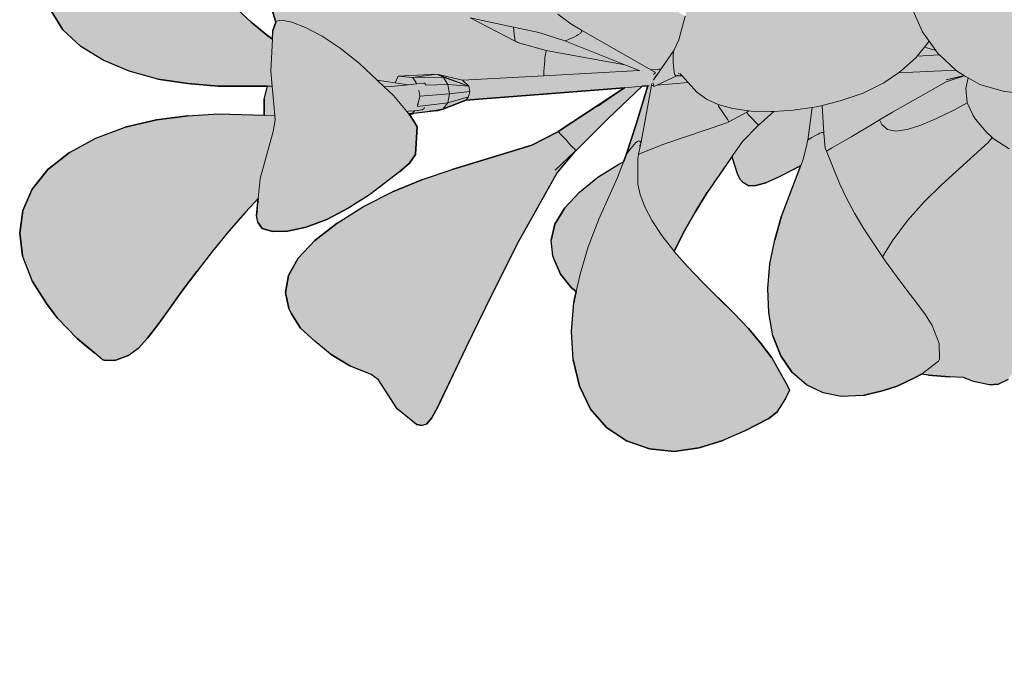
# Model space of a CAD drawing. Header units: millimetres. Extents: x 488786 to 747986, y 25193 to 95000.
# Tile 63 of 127: x 583221 to 583400, y 80604 to 80719. Entities that reach past the tile are written whole.
import ezdxf

# ---------------------------------------------------------------- set-up
doc = ezdxf.new("R2010")
doc.units = ezdxf.units.MM
doc.layers.add('25. 255', color=255, linetype='Continuous')
doc.layers.add('6. FUR1', color=181, linetype='Continuous')
doc.layers.add('7. FUR2', color=241, linetype='Continuous', lineweight=5)

# ---------------------------------------------------------------- blocks, each defined once
blk = doc.blocks.new('YUHIHA_Accessory_Plant_LeafBranch_A_Plan', base_point=(63907.7, -72136.76))
at = {"layer": '25. 255'}
h = blk.add_hatch(color=256, dxfattribs=at)
h.dxf.hatch_style = 1
h.paths.add_polyline_path([(63725.71, -72048.84), (63726.68, -72043.89), (63728.52, -72040.27), (63731.35, -72037.25), (63735.1, -72034.92), (63739.67, -72033.4), (63744.98, -72032.79), (63750.76, -72033.01), (63756.74, -72033.95), (63759.19, -72034.6), (63760.84, -72031.55), (63763.59, -72028.29), (63766.83, -72025.95), (63770.4, -72024.46), (63774.14, -72023.81), (63777.12, -72023.92), (63776.72, -72023.42), (63775.13, -72020.96), (63774.18, -72018.8), (63773.9, -72016.91), (63773.92, -72016.81), (63770.04, -72012.88), (63766.44, -72008.68), (63763.47, -72004.53), (63761.3, -72000.54), (63760.1, -71996.86), (63759.86, -71993.48), (63760.56, -71990.41), (63761.28, -71989.22), (63761.39, -71985.76), (63762.35, -71981.95), (63765.44, -71975.32), (63767.67, -71972.08), (63768.41, -71971.23), (63769.27, -71970.6), (63773.95, -71967.91), (63774.87, -71967.47), (63778.79, -71967.04), (63782.89, -71966.9), (63786.39, -71967.4), (63789.98, -71968.66), (63793.34, -71970.93), (63796.38, -71974.07), (63799.03, -71977.93), (63801.21, -71982.36), (63801.87, -71975.37), (63802.08, -71975.39), (63802.19, -71975.4), (63805.61, -71975.71), (63805.71, -71975.72), (63805.92, -71975.74), (63805.17, -71984.37), (63804.77, -71991.4), (63805.04, -71995.86), (63808.67, -72008.09), (63809.3, -72009.97), (63809.51, -72009.48), (63811.44, -72005.87), (63813.95, -72002.64), (63816.97, -71999.94), (63817.76, -71999.47), (63818.93, -71994.16), (63820.45, -71989.27), (63822.31, -71985.1), (63824.51, -71981.85), (63827.03, -71979.52), (63829.87, -71978.13), (63833.02, -71977.66), (63834.18, -71977.64), (63837.5, -71978.02), (63841.55, -71979.2), (63846.91, -71981.79), (63851.14, -71984.34), (63853.8, -71985.19), (63857.33, -71986.53), (63858.76, -71987.23), (63861, -71989), (63861.58, -71989.85), (63862.71, -71991.67), (63862.82, -71994.03), (63861.95, -71996.87), (63860.19, -72000.16), (63857.59, -72003.87), (63854.21, -72007.94), (63850.39, -72012.06), (63852.45, -72015.22), (63852.98, -72016.38), (63853.39, -72017.64), (63853.37, -72018.16), (63853.59, -72018.31), (63858.07, -72022.38), (63860.48, -72025.19), (63861.5, -72026.2), (63862.52, -72027.59), (63862.79, -72029.24), (63862.57, -72029.85), (63863.98, -72031.46), (63864.29, -72030.93), (63864.08, -72031.58), (63864.19, -72031.71), (63864.26, -72031.51), (63864.24, -72031.77), (63864.28, -72031.8), (63867.02, -72035.69), (63870.98, -72043.66), (63871.37, -72044.87), (63871.47, -72045.39), (63871.42, -72047.69), (63871.16, -72051.22), (63870.45, -72052.57), (63869.07, -72053.72), (63865.6, -72056.5), (63862.96, -72057.88), (63865.53, -72059.61), (63870.12, -72063.38), (63874.31, -72067.59), (63878.06, -72072.19), (63881.34, -72077.13), (63884.13, -72082.37), (63886.16, -72087.29), (63888.32, -72086.45), (63891.72, -72085.55), (63895.22, -72085.17), (63895.54, -72085.18), (63895.89, -72084.81), (63898.24, -72083.06), (63900.63, -72081.95), (63903.07, -72081.53), (63906.36, -72081.99), (63908.11, -72082.5), (63909.15, -72083), (63912.49, -72084.84), (63915.3, -72087.33), (63916.1, -72088), (63918.32, -72078.27), (63922.25, -72058.66), (63923, -72055.37), (63923.72, -72052.63), (63924.45, -72050.48), (63925.27, -72048.92), (63926.21, -72047.98), (63928.1, -72047.54), (63929.74, -72047.76), (63932.4, -72048.93), (63934.04, -72050.06), (63936.54, -72050.7), (63940.18, -72051.81), (63941.38, -72052.24), (63942.63, -72051.9), (63946.13, -72051.01), (63948.77, -72050.78), (63952.53, -72050.67), (63956.47, -72051.3), (63959.56, -72052.65), (63962.21, -72054.73), (63964.29, -72057.49), (63965.68, -72060.85), (63966.28, -72064.73), (63966.16, -72068.96), (63965.41, -72073.33), (63964.1, -72077.63), (63962.32, -72081.69), (63960.3, -72085.51), (63954.82, -72093.93), (63956.19, -72093.52), (63959.26, -72092.71), (63961.72, -72092.21), (63963.59, -72092.06), (63964.9, -72092.32), (63965.68, -72093.03), (63966.13, -72093.77), (63966.4, -72094.84), (63966.68, -72097.84), (63966.59, -72098.26), (63972.52, -72092.69), (63975.41, -72089.65), (63978.29, -72086.39), (63980.6, -72083.48), (63978.84, -72080.28), (63976.76, -72076.93), (63972.37, -72070.23), (63970.36, -72066.95), (63968.66, -72063.75), (63967.31, -72060.82), (63965.61, -72055.3), (63965.44, -72054.42), (63966.48, -72053.11), (63968.5, -72050.98), (63970.2, -72050.17), (63974.89, -72048.91), (63979.17, -72047.99), (63983.66, -72047.62), (63988.26, -72047.94), (63992.54, -72049.31), (63996.3, -72051.61), (63999.35, -72054.75), (64001.51, -72058.62), (64002.58, -72063.13), (64002.68, -72068.05), (64001.91, -72073.15), (64000.37, -72078.21), (64000.11, -72078.86), (63999.53, -72080.09), (64000.28, -72081.02), (64001.66, -72083.79), (64002.22, -72086.64), (64002.34, -72087.36), (64002.03, -72090.18), (64000.73, -72092.9), (63998.37, -72095.41), (63995.18, -72097.65), (63991.36, -72099.58), (63987.13, -72101.12), (63986.16, -72101.36), (63985.42, -72102.49), (63982.5, -72107.54), (63978.94, -72113.92), (63979.99, -72114.06), (63987.26, -72109.6), (63994.26, -72105.13), (63994.46, -72105.01), (63998.39, -72102), (64007.85, -72091.17), (64014.75, -72082.67), (64021.3, -72074.28), (64028.53, -72064.9), (64030.02, -72063.18), (64031.16, -72062.25), (64032.01, -72062.15), (64032.98, -72062.58), (64033.54, -72063.21), (64035.84, -72066.07), (64038.04, -72071.95), (64039.13, -72073.18), (64042.49, -72075.47), (64045.57, -72078.32), (64047.87, -72081.27), (64049.93, -72084.09), (64050.96, -72087), (64051.19, -72088.06), (64051.18, -72091.02), (64050.01, -72093.89), (64047.63, -72096.62), (64043.99, -72099.14), (64039.38, -72101.39), (64034.09, -72103.3), (64028.38, -72104.81), (64022.56, -72105.85), (64016.92, -72106.53), (64001.82, -72107.77), (63996.68, -72109.19), (63996.63, -72109.2), (63983.18, -72114.48), (64011.83, -72118.29), (64016.26, -72117.6), (64017.48, -72117.52), (64021.65, -72117.97), (64022.43, -72117.89), (64022.31, -72117.72), (64021.86, -72116.58), (64021.48, -72115.44), (64022.85, -72110.57), (64024.23, -72109.24), (64026.35, -72108.09), (64032.53, -72105.18), (64036.74, -72103.64), (64041.05, -72102.43), (64045.03, -72101.86), (64048.47, -72101.85), (64051.16, -72102.34), (64052.88, -72103.27), (64053.42, -72104.58), (64053.4, -72105.79), (64052.46, -72108.79), (64055.24, -72106.84), (64058.93, -72104.05), (64062.61, -72101.12), (64066.16, -72098.15), (64069.47, -72095.26), (64075.09, -72090.16), (64077.43, -72088.17), (64079.5, -72086.7), (64081.33, -72085.85), (64084.1, -72085.45), (64085.81, -72085.8), (64086.29, -72086.09), (64087.4, -72087.58), (64089.98, -72090.79), (64092.7, -72095.21), (64094.07, -72098.2), (64095.7, -72102.64), (64096.48, -72107.58), (64096.13, -72111.71), (64094.7, -72115.58), (64092.23, -72119.05), (64088.72, -72121.95), (64084.22, -72124.15), (64079, -72125.65), (64073.34, -72126.48), (64067.51, -72126.64), (64061.78, -72126.16), (64056.26, -72125.29), (64048.24, -72123.34), (64047.63, -72126.21), (64046.51, -72128.36), (64055.28, -72130.25), (64060.56, -72131.89), (64065.73, -72133.83), (64070.51, -72136.31), (64074.72, -72139.24), (64078.17, -72142.55), (64080.69, -72146.17), (64082.09, -72150.01), (64082.42, -72153.99), (64081.74, -72158.01), (64079.87, -72162.56), (64077.43, -72166.35), (64074.24, -72170.04), (64072.2, -72172.12), (64067.52, -72176.04), (64066.39, -72176.62), (64065.8, -72176.88), (64064.08, -72177.78), (64063.12, -72178.25), (64062.59, -72178.17), (64062.21, -72177.55), (64061.86, -72176.06), (64061.02, -72172), (64060.34, -72168.87), (64059.39, -72165.17), (64058.14, -72161.06), (64056.51, -72156.72), (64054.44, -72152.35), (64052.07, -72148.07), (64049.55, -72144.04), (64046.99, -72140.4), (64044.55, -72137.3), (64043.86, -72136.52), (64043.45, -72138.05), (64042.59, -72139.43), (64043.33, -72147.9), (64042.37, -72153.07), (64041.69, -72154.04), (64041.02, -72154.95), (64039.56, -72154.99), (64037.25, -72154.16), (64034.01, -72152.44), (64030.5, -72150.25), (64032.31, -72154.2), (64032.98, -72158.19), (64032.58, -72162.1), (64031.18, -72165.86), (64028.54, -72170.03), (64025.45, -72173.26), (64021.65, -72176.33), (64013.95, -72180.96), (64011.37, -72181.9), (64010.59, -72182.3), (64009.41, -72182.69), (64008.89, -72182.76), (64008.7, -72182.33), (64008.91, -72180.22), (64008.97, -72178.23), (64008.95, -72175.38), (64008.76, -72171.82), (64008.29, -72167.71), (64007.47, -72163.18), (64006.18, -72158.4), (64004.55, -72153.54), (64002.69, -72148.81), (64000.71, -72144.38), (63998.73, -72140.45), (63997.04, -72137.42), (63995.07, -72140.15), (63994.89, -72140.94), (63995.03, -72147.52), (63994.03, -72150.94), (63993.73, -72151.37), (63993.18, -72151.87), (63992.48, -72151.45), (63991.56, -72150.56), (63989.47, -72147.7), (63989.31, -72147.18), (63989.33, -72146.77), (63989.82, -72145.2), (63988.78, -72143.9), (63986.06, -72140.82), (63982.97, -72137.55), (63979.67, -72134.22), (63976.35, -72130.99), (63973.17, -72127.98), (63969.65, -72124.89), (63969.38, -72125.4), (63967.24, -72129.04), (63965.35, -72131.86), (63963.9, -72133.52), (63965.05, -72134.77), (63965.72, -72135.58), (63966.32, -72135.39), (63969.21, -72135.01), (63971.69, -72135.37), (63973.74, -72136.55), (63974.57, -72137.22), (63975.7, -72138.23), (63976.58, -72139.42), (63978.24, -72142.35), (63978.66, -72143.16), (63979.78, -72146.64), (63981.22, -72149.81), (63983.03, -72154.59), (63983.73, -72157.44), (63984.33, -72161.94), (63983.93, -72166.8), (63982.56, -72170.31), (63980.13, -72173.35), (63976.71, -72175.82), (63972.36, -72177.64), (63972.46, -72177.63), (63976.28, -72177.17), (63979.87, -72177.3), (63983.33, -72177.96), (63985.4, -72178.66), (63985.97, -72178.89), (63988.85, -72179.93), (63989.6, -72180.5), (63990.11, -72181.04), (63992.26, -72185.89), (63992.62, -72187.22), (63992.72, -72192.88), (63992.47, -72197.87), (63991.67, -72202.56), (63990.1, -72207.2), (63987.54, -72211.28), (63984.14, -72214.66), (63980.04, -72217.21), (63975.38, -72218.81), (63970.33, -72219.32), (63965.09, -72218.86), (63963.93, -72218.57), (63963.3, -72221.09), (63961.85, -72224.99), (63959.66, -72228.59), (63957.9, -72231.38), (63956.54, -72232.45), (63957.84, -72236), (63958.73, -72240.67), (63958.64, -72245.15), (63957.61, -72249.34), (63955.68, -72253.17), (63952.88, -72256.55), (63949.26, -72259.4), (63948.59, -72259.88), (63945.33, -72261.92), (63941.83, -72263.65), (63937.21, -72265.36), (63936, -72265.74), (63934.7, -72265.86), (63930.83, -72265.95), (63930.8, -72265.95), (63929.76, -72265.99), (63929.18, -72265.95), (63928.51, -72265.65), (63925.14, -72262.69), (63923.84, -72260.56), (63922.75, -72257.7), (63922.08, -72254.04), (63921.74, -72249.76), (63921.68, -72245.01), (63921.69, -72244.41), (63921.64, -72244.45), (63920.76, -72244.97), (63917, -72246.9), (63912.32, -72248.39), (63905.14, -72249.61), (63903.89, -72249.79), (63900.3, -72249.7), (63898.18, -72249.81), (63895.47, -72249.59), (63894.42, -72249.06), (63893.2, -72248.41), (63892.07, -72247.21), (63891.24, -72245.27), (63890.93, -72242.42), (63891.07, -72238.75), (63891.55, -72234.39), (63892.3, -72229.45), (63893.23, -72224.05), (63894.29, -72218.42), (63895.45, -72212.79), (63896.66, -72207.4), (63897.89, -72202.52), (63898.38, -72200.7), (63897.56, -72198.34), (63895.51, -72189.07), (63895.01, -72183.78), (63895.1, -72182.44), (63895.21, -72181.08), (63898.38, -72176.5), (63900.14, -72175.63), (63900.53, -72175.57), (63900.53, -72175.54), (63897.88, -72167.85), (63889.81, -72169.3), (63887.46, -72169.8), (63887.13, -72169.9), (63891.46, -72187.04), (63892.36, -72191.79), (63892.89, -72196.47), (63893.01, -72200.92), (63892.69, -72204.97), (63891.88, -72208.45), (63890.55, -72211.2), (63888.71, -72213.24), (63886.41, -72214.58), (63882.84, -72215.52), (63879.79, -72215.56), (63876.11, -72215.16), (63873.19, -72214.42), (63867.58, -72212.69), (63867.41, -72212.69), (63867.27, -72212.69), (63864.98, -72213.03), (63862.14, -72212.79), (63860.72, -72212.32), (63860.13, -72211.79), (63859.55, -72211.06), (63859.62, -72209.7), (63860.26, -72207.71), (63861.4, -72205.1), (63862.97, -72201.91), (63864.89, -72198.14), (63867.07, -72193.99), (63867.28, -72193.61), (63863.27, -72193.49), (63859.21, -72193.04), (63857.17, -72193.22), (63854.45, -72193.29), (63854.12, -72193.26), (63853.87, -72193.65), (63851.5, -72195.75), (63851.08, -72195.99), (63848.33, -72197.46), (63846.02, -72198), (63844.44, -72200.6), (63842.16, -72202.89), (63839.35, -72204.61), (63837.44, -72205.24), (63843.06, -72209.29), (63844.56, -72210.42), (63845.44, -72211.21), (63845.67, -72211.71), (63845.11, -72212.46), (63844.78, -72212.65), (63841.44, -72214.37), (63839.88, -72214.84), (63834.87, -72215.7), (63833.6, -72216.25), (63833, -72222.09), (63831.95, -72226.14), (63830.3, -72230.11), (63827.93, -72233.54), (63825.01, -72236.28), (63821.7, -72238.21), (63818.18, -72239.21), (63814.6, -72239.14), (63812.02, -72238.4), (63809.41, -72238.87), (63806.29, -72238.68), (63804.02, -72237.95), (63805.73, -72240.16), (63812.43, -72248.34), (63818.77, -72255.81), (63825.12, -72263.21), (63825.95, -72264.36), (63826.06, -72264.96), (63825.29, -72265.73), (63820.81, -72267.34), (63818.81, -72267.67), (63812.58, -72267.89), (63811.57, -72268.13), (63809.97, -72269.01), (63805.49, -72272.72), (63802.38, -72274.47), (63799.9, -72275.27), (63797.43, -72276.12), (63794.16, -72275.99), (63793.76, -72276.78), (63792.27, -72278.19), (63789.42, -72279.54), (63787.02, -72279.97), (63783.04, -72279.99), (63783.47, -72281.89), (63784.25, -72286.17), (63784.75, -72290.17), (63784.89, -72293.77), (63784.62, -72296.92), (63783.91, -72299.59), (63782.7, -72301.76), (63780.95, -72303.39), (63778.81, -72304.8), (63776.78, -72305.68), (63774.33, -72306.27), (63773.51, -72306.44), (63771.32, -72306.44), (63766.92, -72306.62), (63762.95, -72306.45), (63759.35, -72305.74), (63756.9, -72304.96), (63756.14, -72304.58), (63753.26, -72303.03), (63751.05, -72300.7), (63749.53, -72297.69), (63748.74, -72294.09), (63748.73, -72289.98), (63749.53, -72285.46), (63751, -72280.73), (63753.05, -72276), (63755.52, -72271.47), (63758.32, -72267.34), (63761.31, -72263.57), (63769.07, -72254.68), (63770.75, -72251.34), (63770.78, -72251.28), (63768.86, -72248.73), (63768.68, -72247.96), (63769.18, -72247.67), (63770.31, -72247.26), (63772.41, -72246.18), (63774.08, -72240.63), (63773.31, -72240.05), (63773.22, -72239.85), (63772.05, -72241.3), (63769.02, -72245.18), (63767.44, -72249.53), (63765.52, -72254.16), (63763.51, -72258.3), (63761.48, -72261.78), (63759.45, -72264.42), (63757.48, -72266.04), (63755.53, -72266.7), (63753.57, -72266.43), (63752.44, -72266.2), (63750.51, -72265.11), (63750.4, -72265.04), (63750.26, -72265.17), (63746.36, -72267.54), (63742.34, -72269.23), (63738.31, -72270.14), (63734.44, -72270.17), (63730.85, -72269.22), (63727.64, -72267.4), (63724.89, -72264.78), (63722.68, -72261.47), (63721.09, -72257.57), (63719.92, -72253.58), (63719.33, -72250.19), (63718.92, -72245.65), (63718.93, -72244.6), (63719.14, -72243.45), (63720.9, -72240.35), (63721.85, -72240), (63724.62, -72240.39), (63729.75, -72241.76), (63732.06, -72242.48), (63734.25, -72240.99), (63738.38, -72238.41), (63743.03, -72235.7), (63747.97, -72233), (63752.96, -72230.45), (63757.9, -72228.22), (63770.33, -72222.02), (63770.38, -72222.06), (63774.26, -72219), (63780.03, -72213.68), (63786.21, -72207.77), (63778.18, -72209.15), (63776.42, -72212.16), (63774.29, -72215.42), (63772.08, -72218.3), (63769.85, -72220.71), (63767.67, -72222.51), (63765.58, -72223.62), (63763.65, -72223.91), (63761.86, -72223.45), (63761.02, -72223.16), (63759.36, -72222.04), (63756.68, -72219.72), (63755.39, -72218.23), (63754.3, -72216.29), (63753.97, -72215.75), (63750.62, -72216.61), (63745.44, -72217.51), (63740.33, -72217.79), (63735.48, -72217.42), (63731.06, -72216.37), (63727.26, -72214.63), (63724.27, -72212.16), (63722.1, -72209.09), (63720.75, -72205.52), (63720.22, -72201.57), (63720.17, -72201.05), (63720.39, -72196.87), (63721.14, -72193.19), (63721.31, -72192.48), (63723.63, -72185.54), (63724.03, -72184.55), (63726.98, -72180.92), (63727.37, -72181.19), (63727.98, -72181.41), (63730.41, -72184.48), (63732.05, -72186.51), (63734.19, -72189.01), (63736.8, -72191.78), (63739.82, -72194.64), (63743.22, -72197.39), (63746.97, -72199.87), (63750.88, -72202.02), (63754.78, -72203.83), (63755.98, -72204.29), (63757.68, -72203.78), (63766.1, -72201.09), (63770.09, -72199.76), (63773.84, -72198.39), (63771.62, -72197.3), (63768.8, -72195.48), (63766.25, -72193.13), (63765.22, -72191.82), (63763.28, -72192.17), (63759.29, -72192.5), (63755.44, -72192.4), (63751.88, -72191.84), (63748.74, -72190.81), (63746.18, -72189.26), (63744.21, -72187.25), (63742.83, -72184.84), (63742.05, -72182.08), (63741.95, -72181.47), (63741.74, -72178.48), (63742.04, -72175.09), (63743.23, -72170.02), (63744.92, -72165.99), (63745.33, -72165.22), (63745.72, -72164.76), (63746.34, -72164.24), (63748.04, -72163.97), (63749.43, -72164.31), (63749.6, -72164.39), (63749.5, -72163.73), (63749.37, -72161.15), (63749.28, -72161.02), (63748.63, -72159.32), (63748.26, -72156.98), (63748.45, -72155.96), (63749.32, -72154.54), (63749.48, -72154.59), (63749.59, -72154.63), (63749.93, -72155.76), (63751.44, -72161), (63751.46, -72161.04), (63752.43, -72161.83), (63754.96, -72163.32), (63758.06, -72164.6), (63761.7, -72165.54), (63765.7, -72166.16), (63766.37, -72166.21), (63766.71, -72165.76), (63769.61, -72162.7), (63772.16, -72160.44), (63775.08, -72158.31), (63774.35, -72157.25), (63773.39, -72154.63), (63773, -72151.73), (63773.22, -72148.63), (63774.07, -72145.42), (63775.25, -72142.31), (63777.24, -72138.72), (63774.65, -72133.86), (63772.39, -72128.37), (63770.7, -72122.74), (63770.62, -72122.68), (63769.86, -72122.06), (63767.77, -72119.42), (63766.59, -72116.09), (63766.28, -72112.19), (63766.82, -72107.85), (63768.19, -72103.18), (63769.45, -72100.36), (63769.58, -72099.11), (63770.75, -72093.29), (63772.48, -72087.61), (63774.76, -72082.13), (63777.58, -72076.9), (63780.89, -72071.97), (63781.99, -72070.64), (63780.39, -72070.27), (63778.27, -72071.01), (63773.97, -72072.46), (63769.66, -72073.82), (63765.48, -72075.02), (63761.58, -72076), (63758.11, -72076.68), (63755.21, -72077), (63752.87, -72076.91), (63751.09, -72076.37), (63749.84, -72075.35), (63749.36, -72074.54), (63748.65, -72073.13), (63748.23, -72071.07), (63746.23, -72071.83), (63742.68, -72072.93), (63739.55, -72073.55), (63736.86, -72073.6), (63734.62, -72072.98), (63732.53, -72071.86), (63729.79, -72068.96), (63729.38, -72068.3), (63728.47, -72065.06), (63727.35, -72061.75), (63726.07, -72056.71), (63725.77, -72053.56)])
at = {"layer": '6. FUR1'}
for p, q in [((63926.21, -72047.98), (63928.1, -72047.54)), ((63929.74, -72047.76), (63928.1, -72047.54)), ((63929.74, -72047.76), (63932.4, -72048.93)), ((63974.89, -72048.91), (63979.17, -72047.99)), ((63983.66, -72047.62), (63979.17, -72047.99)), ((63988.26, -72047.94), (63983.66, -72047.62)), ((63992.54, -72049.31), (63988.26, -72047.94)), ((63932.4, -72048.93), (63934.04, -72050.06)), ((63934.04, -72050.06), (63936.54, -72050.7)), ((63970.2, -72050.17), (63968.5, -72050.98)), ((63974.89, -72048.91), (63970.2, -72050.17)), ((63996.3, -72051.61), (63992.54, -72049.31)), ((63940.18, -72051.81), (63936.54, -72050.7)), ((63940.18, -72051.81), (63941.38, -72052.24)), ((63942.63, -72051.9), (63941.38, -72052.24)), ((63946.13, -72051.01), (63942.63, -72051.9)), ((63948.77, -72050.78), (63946.13, -72051.01)), ((63952.53, -72050.67), (63948.77, -72050.78)), ((63952.53, -72050.67), (63956.47, -72051.3)), ((63956.47, -72051.3), (63959.56, -72052.65)), ((63966.48, -72053.11), (63968.5, -72050.98)), ((63999.35, -72054.75), (63996.3, -72051.61)), ((63959.56, -72052.65), (63962.21, -72054.73)), ((63965.44, -72054.42), (63966.48, -72053.11)), ((63962.21, -72054.73), (63964.29, -72057.49)), ((63965.61, -72055.3), (63965.44, -72054.42)), ((63967.31, -72060.82), (63965.61, -72055.3)), ((64001.51, -72058.62), (63999.35, -72054.75)), ((63965.68, -72060.85), (63964.29, -72057.49)), ((64002.58, -72063.13), (64001.51, -72058.62)), ((63966.28, -72064.73), (63965.68, -72060.85)), ((63967.31, -72060.82), (63968.66, -72063.75)), ((64031.16, -72062.25), (64030.02, -72063.18)), ((64031.16, -72062.25), (64032.01, -72062.15)), ((64032.98, -72062.58), (64032.01, -72062.15)), ((64032.98, -72062.58), (64033.54, -72063.21)), ((63968.66, -72063.75), (63970.36, -72066.95)), ((64002.68, -72068.05), (64002.58, -72063.13)), ((64030.02, -72063.18), (64028.53, -72064.9)), ((64033.54, -72063.21), (64035.84, -72066.07)), ((63966.28, -72064.73), (63966.16, -72068.96)), ((64028.53, -72064.9), (64026.6, -72067.37)), ((64035.84, -72066.07), (64038.04, -72071.95)), ((63972.37, -72070.23), (63970.36, -72066.95)), ((64002.68, -72068.05), (64001.91, -72073.15)), ((64021.3, -72074.28), (64026.6, -72067.37)), ((63966.16, -72068.96), (63965.41, -72073.33)), ((63972.37, -72070.23), (63974.55, -72073.57)), ((63965.41, -72073.33), (63964.1, -72077.63)), ((63974.55, -72073.57), (63976.76, -72076.93)), ((64001.91, -72073.15), (64000.37, -72078.21)), ((64038.04, -72071.95), (64039.13, -72073.18)), ((64039.13, -72073.18), (64042.49, -72075.47)), ((63976.76, -72076.93), (63978.84, -72080.28)), ((64045.57, -72078.32), (64042.49, -72075.47)), ((63964.1, -72077.63), (63962.32, -72081.69)), ((63999.53, -72080.09), (64000.11, -72078.86)), ((64000.11, -72078.86), (64000.37, -72078.21)), ((64045.57, -72078.32), (64047.87, -72081.27)), ((63978.84, -72080.28), (63980.6, -72083.48)), ((64000.28, -72081.02), (63999.53, -72080.09)), ((63960.3, -72085.51), (63962.32, -72081.69)), ((64001.66, -72083.79), (64000.28, -72081.02)), ((64047.87, -72081.27), (64049.93, -72084.09)), ((63980.6, -72083.48), (63978.29, -72086.39)), ((64002.22, -72086.64), (64001.66, -72083.79)), ((64050.96, -72087), (64049.93, -72084.09)), ((63960.3, -72085.51), (63954.82, -72093.93)), ((64079.5, -72086.7), (64081.33, -72085.85)), ((64084.1, -72085.45), (64081.33, -72085.85)), ((64084.1, -72085.45), (64085.81, -72085.8)), ((64086.29, -72086.09), (64085.81, -72085.8)), ((64086.29, -72086.09), (64087.4, -72087.58)), ((63978.29, -72086.39), (63975.41, -72089.65)), ((64002.34, -72087.36), (64002.03, -72090.18)), ((64002.22, -72086.64), (64002.34, -72087.36)), ((64051.19, -72088.06), (64050.96, -72087)), ((64077.43, -72088.17), (64079.5, -72086.7)), ((64088.91, -72089.46), (64087.4, -72087.58)), ((63975.41, -72089.65), (63972.52, -72092.69)), ((64051.18, -72091.02), (64051.19, -72088.06)), ((64077.43, -72088.17), (64075.09, -72090.16)), ((64089.98, -72090.79), (64088.91, -72089.46)), ((63998.39, -72102), (64007.85, -72091.17)), ((64000.73, -72092.9), (64002.03, -72090.18)), ((64050.01, -72093.89), (64051.18, -72091.02)), ((64075.09, -72090.16), (64072.44, -72092.56)), ((64092.7, -72095.21), (64089.98, -72090.79)), ((63956.19, -72093.52), (63959.26, -72092.71)), ((63959.26, -72092.71), (63961.72, -72092.21)), ((63963.59, -72092.06), (63961.72, -72092.21)), ((63964.9, -72092.32), (63963.59, -72092.06)), ((63964.9, -72092.32), (63965.68, -72093.03)), ((63966.13, -72093.77), (63965.68, -72093.03)), ((63966.59, -72098.26), (63972.52, -72092.69)), ((63998.37, -72095.41), (64000.73, -72092.9)), ((64072.44, -72092.56), (64069.47, -72095.26)), ((63956.19, -72093.52), (63954.82, -72093.93)), ((63966.13, -72093.77), (63966.4, -72094.84)), ((63966.4, -72094.84), (63966.68, -72097.84)), ((64047.63, -72096.62), (64050.01, -72093.89)), ((63998.37, -72095.41), (63995.18, -72097.65)), ((64043.99, -72099.14), (64047.63, -72096.62)), ((64069.47, -72095.26), (64066.16, -72098.15)), ((64094.07, -72098.2), (64092.7, -72095.21)), ((63966.68, -72097.84), (63966.59, -72098.26)), ((63995.18, -72097.65), (63991.36, -72099.58)), ((64062.61, -72101.12), (64066.16, -72098.15)), ((64095.7, -72102.64), (64094.07, -72098.2)), ((63991.36, -72099.58), (63987.13, -72101.12)), ((64039.38, -72101.39), (64043.99, -72099.14)), ((63985.42, -72102.49), (63986.16, -72101.36)), ((63987.13, -72101.12), (63986.16, -72101.36)), ((63994.46, -72105.01), (63998.39, -72102)), ((64039.38, -72101.39), (64034.09, -72103.3)), ((64045.03, -72101.86), (64041.05, -72102.43)), ((64048.47, -72101.85), (64045.03, -72101.86)), ((64051.16, -72102.34), (64048.47, -72101.85)), ((64058.93, -72104.05), (64062.61, -72101.12)), ((63982.5, -72107.54), (63985.42, -72102.49)), ((64034.09, -72103.3), (64028.38, -72104.81)), ((64032.53, -72105.18), (64036.74, -72103.64)), ((64041.05, -72102.43), (64036.74, -72103.64)), ((64052.88, -72103.27), (64051.16, -72102.34)), ((64053.42, -72104.58), (64052.88, -72103.27)), ((64095.7, -72102.64), (64096.48, -72107.58)), ((63987.26, -72109.6), (63994.26, -72105.13)), ((63994.26, -72105.13), (63994.46, -72105.01)), ((64022.56, -72105.85), (64028.38, -72104.81)), ((64026.35, -72108.09), (64032.53, -72105.18)), ((64052.93, -72107.33), (64053.4, -72105.79)), ((64053.42, -72104.58), (64053.4, -72105.79)), ((64055.24, -72106.84), (64058.93, -72104.05)), ((63978.94, -72113.92), (63982.5, -72107.54)), ((64001.82, -72107.77), (64016.92, -72106.53)), ((64022.56, -72105.85), (64016.92, -72106.53)), ((64055.24, -72106.84), (64052.46, -72108.79)), ((64052.46, -72108.79), (64052.93, -72107.33)), ((64096.13, -72111.71), (64096.48, -72107.58)), ((63983.18, -72114.48), (63996.63, -72109.2)), ((63996.68, -72109.19), (63996.63, -72109.2)), ((63996.68, -72109.19), (64001.82, -72107.77)), ((64024.23, -72109.24), (64022.85, -72110.57)), ((64026.35, -72108.09), (64024.23, -72109.24)), ((63979.99, -72114.06), (63987.26, -72109.6)), ((64022.85, -72110.57), (64021.48, -72115.44)), ((64094.7, -72115.58), (64096.13, -72111.71)), ((63979.99, -72114.06), (63978.94, -72113.92)), ((64011.83, -72118.29), (63983.18, -72114.48)), ((64021.48, -72115.44), (64021.86, -72116.58)), ((64092.23, -72119.05), (64094.7, -72115.58)), ((64016.26, -72117.6), (64011.83, -72118.29)), ((64017.48, -72117.52), (64016.26, -72117.6)), ((64017.48, -72117.52), (64021.65, -72117.97)), ((64022.43, -72117.89), (64021.65, -72117.97)), ((64021.86, -72116.58), (64022.31, -72117.72)), ((64022.43, -72117.89), (64022.31, -72117.72)), ((64088.72, -72121.95), (64092.23, -72119.05)), ((64047.63, -72126.21), (64048.24, -72123.34)), ((64056.26, -72125.29), (64048.24, -72123.34)), ((64084.22, -72124.15), (64088.72, -72121.95)), ((64061.78, -72126.16), (64056.26, -72125.29)), ((64084.22, -72124.15), (64079, -72125.65)), ((64047.63, -72126.21), (64046.51, -72128.36)), ((64061.78, -72126.16), (64067.51, -72126.64)), ((64067.51, -72126.64), (64073.34, -72126.48)), ((64079, -72125.65), (64073.34, -72126.48)), ((64055.28, -72130.25), (64046.51, -72128.36)), ((64060.56, -72131.89), (64055.28, -72130.25)), ((64065.73, -72133.83), (64060.56, -72131.89)), ((64065.73, -72133.83), (64070.51, -72136.31)), ((64043.86, -72136.52), (64043.45, -72138.05)), ((64043.86, -72136.52), (64044.55, -72137.3)), ((64044.55, -72137.3), (64046.99, -72140.4)), ((64070.51, -72136.31), (64074.72, -72139.24)), ((64042.59, -72139.43), (64043.45, -72138.05)), ((64043.33, -72147.9), (64042.59, -72139.43)), ((64074.72, -72139.24), (64078.17, -72142.55)), ((64046.99, -72140.4), (64049.55, -72144.04)), ((64080.69, -72146.17), (64078.17, -72142.55)), ((64082.09, -72150.01), (64080.69, -72146.17))]:
    blk.add_line(p, q, dxfattribs=at)
for points in [[(63926.21, -72047.98), (63928.1, -72047.54), (63929.74, -72047.76), (63932.4, -72048.93), (63934.04, -72050.06), (63936.54, -72050.7), (63940.18, -72051.81), (63941.38, -72052.24), (63942.63, -72051.9), (63946.13, -72051.01), (63948.77, -72050.78), (63952.53, -72050.67), (63956.47, -72051.3), (63959.56, -72052.65), (63962.21, -72054.73), (63964.29, -72057.49), (63965.68, -72060.85), (63966.28, -72064.73), (63966.16, -72068.96), (63965.41, -72073.33), (63964.1, -72077.63), (63962.32, -72081.69), (63960.3, -72085.51), (63954.82, -72093.93), (63956.19, -72093.52), (63959.26, -72092.71), (63961.72, -72092.21), (63963.59, -72092.06), (63964.9, -72092.32), (63965.68, -72093.03), (63966.13, -72093.77), (63966.4, -72094.84), (63966.68, -72097.84), (63966.59, -72098.26), (63972.52, -72092.69), (63975.41, -72089.65), (63978.29, -72086.39), (63980.6, -72083.48), (63978.84, -72080.28), (63976.76, -72076.93), (63972.37, -72070.23), (63970.36, -72066.95), (63968.66, -72063.75), (63967.31, -72060.82), (63965.61, -72055.3), (63965.44, -72054.42), (63966.48, -72053.11), (63968.5, -72050.98), (63970.2, -72050.17), (63974.89, -72048.91), (63979.17, -72047.99), (63983.66, -72047.62), (63988.26, -72047.94), (63992.54, -72049.31), (63996.3, -72051.61), (63999.35, -72054.75), (64001.51, -72058.62), (64002.58, -72063.13), (64002.68, -72068.05), (64001.91, -72073.15), (64000.37, -72078.21), (64000.11, -72078.86), (63999.53, -72080.09), (64000.28, -72081.02), (64001.66, -72083.79), (64002.22, -72086.64), (64002.34, -72087.36), (64002.03, -72090.18), (64000.73, -72092.9), (63998.37, -72095.41), (63995.18, -72097.65), (63991.36, -72099.58), (63987.13, -72101.12), (63986.16, -72101.36), (63985.42, -72102.49), (63982.5, -72107.54), (63978.94, -72113.92), (63979.99, -72114.06), (63987.26, -72109.6), (63994.26, -72105.13), (63994.46, -72105.01), (63998.39, -72102), (64007.85, -72091.17), (64014.75, -72082.67), (64021.3, -72074.28), (64028.53, -72064.9), (64030.02, -72063.18), (64031.16, -72062.25), (64032.01, -72062.15), (64032.98, -72062.58), (64033.54, -72063.21), (64035.84, -72066.07), (64038.04, -72071.95), (64039.13, -72073.18), (64042.49, -72075.47), (64045.57, -72078.32), (64047.87, -72081.27), (64049.93, -72084.09), (64050.96, -72087), (64051.19, -72088.06), (64051.18, -72091.02), (64050.01, -72093.89), (64047.63, -72096.62), (64043.99, -72099.14), (64039.38, -72101.39), (64034.09, -72103.3), (64028.38, -72104.81), (64022.56, -72105.85), (64016.92, -72106.53), (64001.82, -72107.77), (63996.68, -72109.19), (63996.63, -72109.2), (63983.18, -72114.48), (64011.83, -72118.29), (64016.26, -72117.6), (64017.48, -72117.52), (64021.65, -72117.97), (64022.43, -72117.89), (64022.31, -72117.72), (64021.86, -72116.58), (64021.48, -72115.44), (64022.85, -72110.57), (64024.23, -72109.24), (64026.35, -72108.09), (64032.53, -72105.18), (64036.74, -72103.64), (64041.05, -72102.43), (64045.03, -72101.86), (64048.47, -72101.85), (64051.16, -72102.34), (64052.88, -72103.27), (64053.42, -72104.58), (64053.4, -72105.79), (64052.46, -72108.79), (64055.24, -72106.84), (64058.93, -72104.05), (64062.61, -72101.12), (64066.16, -72098.15), (64069.47, -72095.26), (64075.09, -72090.16), (64077.43, -72088.17), (64079.5, -72086.7), (64081.33, -72085.85), (64084.1, -72085.45), (64085.81, -72085.8), (64086.29, -72086.09), (64087.4, -72087.58), (64089.98, -72090.79), (64092.7, -72095.21), (64094.07, -72098.2), (64095.7, -72102.64), (64096.48, -72107.58), (64096.13, -72111.71), (64094.7, -72115.58), (64092.23, -72119.05), (64088.72, -72121.95), (64084.22, -72124.15), (64079, -72125.65), (64073.34, -72126.48), (64067.51, -72126.64), (64061.78, -72126.16), (64056.26, -72125.29), (64048.24, -72123.34), (64047.63, -72126.21), (64046.51, -72128.36), (64055.28, -72130.25), (64060.56, -72131.89), (64065.73, -72133.83), (64070.51, -72136.31), (64074.72, -72139.24), (64078.17, -72142.55), (64080.69, -72146.17), (64082.09, -72150.01)], [(64049.55, -72144.04), (64046.99, -72140.4), (64044.55, -72137.3), (64043.86, -72136.52), (64043.45, -72138.05), (64042.59, -72139.43), (64043.33, -72147.9)]]:
    blk.add_lwpolyline(points, dxfattribs=at)
at = {"layer": '7. FUR2'}
for p, q in [((63937.85, -72053.9), (63937.61, -72054.23)), ((63939.04, -72053.32), (63937.85, -72053.9)), ((63939.04, -72053.32), (63941.18, -72052.3)), ((63941.38, -72052.24), (63941.18, -72052.3)), ((63937.08, -72057.01), (63937.61, -72054.23)), ((63937.62, -72060.47), (63937.08, -72057.01)), ((63938.41, -72062.63), (63937.62, -72060.47)), ((63938.41, -72062.63), (63939.49, -72065.06)), ((63939.49, -72065.06), (63940.75, -72067.74)), ((63942.12, -72070.65), (63940.75, -72067.74)), ((63943.49, -72073.77), (63942.12, -72070.65)), ((63943.82, -72074.59), (63941.53, -72076.99)), ((63943.49, -72073.77), (63943.82, -72074.59)), ((63943.82, -72074.59), (63944.81, -72077.01)), ((64018.13, -72078.37), (64021.3, -72074.28)), ((63941.53, -72076.99), (63938.02, -72080.06)), ((63944.81, -72077.01), (63946.04, -72080.26)), ((64014.75, -72082.67), (64018.13, -72078.37)), ((63938.02, -72080.06), (63934.3, -72082.78)), ((63946.04, -72080.26), (63947.11, -72083.42)), ((63998.17, -72083), (63999.53, -72080.09)), ((63934.3, -72082.78), (63930.62, -72085.12)), ((63947.11, -72083.42), (63947.97, -72086.4)), ((63980.6, -72083.48), (63980.66, -72083.59)), ((63980.66, -72083.59), (63982.17, -72086.78)), ((63995.68, -72087.59), (63998.17, -72083)), ((64014.75, -72082.67), (64011.26, -72087.01)), ((63930.62, -72085.12), (63920.67, -72090.84)), ((63947.97, -72086.4), (63948.65, -72089.12)), ((63983.34, -72089.78), (63982.17, -72086.78)), ((63992.76, -72092.07), (63995.68, -72087.59)), ((64011.26, -72087.01), (64007.85, -72091.17)), ((63919.66, -72091.37), (63917.18, -72088.91)), ((63949.74, -72095.51), (63948.65, -72089.12)), ((63919.66, -72091.37), (63919.8, -72091.59)), ((63919.8, -72091.59), (63920.67, -72090.84)), ((63984.12, -72092.51), (63983.34, -72089.78)), ((63919.8, -72091.59), (63920.66, -72092.87)), ((63922.07, -72095.49), (63920.66, -72092.87)), ((63984.12, -72092.51), (63984.46, -72094.9)), ((63987.86, -72098.76), (63992.76, -72092.07)), ((63952.98, -72097.45), (63954.19, -72094.9)), ((63954.82, -72093.93), (63954.19, -72094.9)), ((63984.46, -72094.9), (63984.48, -72096.81)), ((63922.07, -72095.49), (63922.34, -72096.22)), ((63922.9, -72098.69), (63922.34, -72096.22)), ((63928.94, -72097.08), (63932.01, -72096.5)), ((63932.01, -72096.5), (63934.6, -72096.26)), ((63934.6, -72096.26), (63936.64, -72096.41)), ((63938.1, -72097.02), (63936.64, -72096.41)), ((63948.76, -72095.82), (63944.67, -72097.16)), ((63949.74, -72095.51), (63948.76, -72095.82)), ((63949.53, -72098.79), (63949.83, -72096.06)), ((63949.83, -72096.06), (63949.74, -72095.51)), ((63984.48, -72096.81), (63983.51, -72101.37)), ((63984.48, -72096.81), (63984.48, -72096.94)), ((63915.91, -72099.34), (63912.99, -72098.36)), ((63922.9, -72098.69), (63925.43, -72097.94)), ((63928.94, -72097.08), (63925.43, -72097.94)), ((63938.9, -72098.14), (63938.1, -72097.02)), ((63939.14, -72099.02), (63938.9, -72098.14)), ((63940.53, -72098.55), (63939.14, -72099.02)), ((63944.67, -72097.16), (63940.53, -72098.55)), ((63949.53, -72098.79), (63949.61, -72098.64)), ((63949.61, -72098.64), (63949.64, -72098.61)), ((63950.62, -72103.83), (63952.64, -72098.16)), ((63951.37, -72098.64), (63950.97, -72098.76)), ((63951.78, -72098.5), (63951.37, -72098.64)), ((63952.16, -72098.37), (63951.78, -72098.5)), ((63952.45, -72098.26), (63952.16, -72098.37)), ((63952.64, -72098.16), (63952.45, -72098.26)), ((63952.71, -72098.05), (63952.64, -72098.16)), ((63952.71, -72098.05), (63952.98, -72097.45)), ((63964.31, -72100.41), (63966.59, -72098.26)), ((63919.98, -72101.52), (63915.91, -72099.34)), ((63922.9, -72098.69), (63922.57, -72101.3)), ((63925.82, -72103.27), (63936.54, -72099.89)), ((63939.14, -72099.02), (63936.54, -72099.89)), ((63948.75, -72103.74), (63949.53, -72098.79)), ((63949.57, -72098.91), (63949.53, -72098.79)), ((63949.71, -72098.99), (63949.57, -72098.91)), ((63949.93, -72099.01), (63949.71, -72098.99)), ((63950.23, -72098.96), (63949.93, -72099.01)), ((63950.58, -72098.86), (63950.23, -72098.96)), ((63950.97, -72098.76), (63950.58, -72098.86)), ((63960.87, -72102.64), (63964.31, -72100.41)), ((63987.86, -72098.76), (63986.16, -72101.36)), ((63921.77, -72103.14), (63919.98, -72101.52)), ((63922.57, -72101.3), (63921.77, -72103.14)), ((63978.35, -72102.97), (63982.71, -72102.21)), ((63982.43, -72103.95), (63983.21, -72102.09)), ((63983.21, -72102.09), (63982.71, -72102.21)), ((63983.21, -72102.09), (63983.51, -72101.37)), ((63922.32, -72103.64), (63921.77, -72103.14)), ((63922.32, -72103.64), (63925.82, -72103.27)), ((63922.32, -72103.64), (63925.78, -72103.64)), ((63922.37, -72103.68), (63922.32, -72103.64)), ((63925.78, -72103.64), (63922.37, -72103.68)), ((63923.44, -72104.65), (63922.37, -72103.68)), ((63945.37, -72103.89), (63941.02, -72104.42)), ((63948.74, -72103.8), (63945.37, -72103.89)), ((63948.74, -72103.8), (63948.75, -72103.74)), ((63949.8, -72103.78), (63948.74, -72103.8)), ((63950.62, -72103.83), (63949.8, -72103.78)), ((63954.11, -72104.04), (63950.62, -72103.83)), ((63957.58, -72104.56), (63954.11, -72104.04)), ((63957.58, -72104.56), (63960.87, -72102.64)), ((63960.85, -72102.69), (63960.87, -72102.64)), ((63960.9, -72102.83), (63960.85, -72102.69)), ((63961.02, -72103.03), (63960.9, -72102.83)), ((63961.19, -72103.27), (63961.02, -72103.03)), ((63961.38, -72103.57), (63961.19, -72103.27)), ((63961.56, -72103.91), (63961.38, -72103.57)), ((63961.76, -72104.28), (63961.56, -72103.91)), ((63966.53, -72104.28), (63978.35, -72102.97)), ((63981.53, -72106.05), (63982.43, -72103.95)), ((63982.39, -72104.2), (63982.43, -72103.95)), ((63982.43, -72103.95), (63982.61, -72103.66)), ((63982.61, -72103.66), (63982.72, -72103.54)), ((63983.64, -72104.04), (63983.28, -72104.29)), ((63984.01, -72103.75), (63983.64, -72104.04)), ((63984.4, -72103.43), (63984.01, -72103.75)), ((63984.8, -72103.09), (63984.4, -72103.43)), ((63985.16, -72102.77), (63984.8, -72103.09)), ((63985.42, -72102.49), (63985.16, -72102.77)), ((63994.46, -72105.01), (63998.64, -72102.44)), ((63923.65, -72104.95), (63923.44, -72104.65)), ((63933.94, -72106.67), (63923.65, -72104.95)), ((63926.02, -72108.29), (63923.65, -72104.95)), ((63936.93, -72105.42), (63933.94, -72106.67)), ((63941.02, -72104.42), (63936.93, -72105.42)), ((63958.09, -72104.64), (63957.58, -72104.56)), ((63961.66, -72105.52), (63958.09, -72104.64)), ((63961.66, -72105.52), (63961.98, -72105.63)), ((63961.76, -72104.28), (63962.18, -72104.95)), ((63961.98, -72105.63), (63962.42, -72105.46)), ((63961.98, -72105.63), (63964.73, -72106.62)), ((63962.31, -72105.22), (63962.18, -72104.95)), ((63962.39, -72105.4), (63962.31, -72105.22)), ((63962.42, -72105.46), (63962.39, -72105.4)), ((63962.42, -72105.46), (63965.97, -72104.44)), ((63965.97, -72104.44), (63965.96, -72104.38)), ((63965.97, -72104.44), (63966.53, -72104.28)), ((63966.04, -72104.84), (63965.97, -72104.44)), ((63966.04, -72104.84), (63967.16, -72107.62)), ((63982.49, -72104.38), (63982.39, -72104.2)), ((63982.68, -72104.47), (63982.49, -72104.38)), ((63982.95, -72104.44), (63982.68, -72104.47)), ((63983.28, -72104.29), (63982.95, -72104.44)), ((63994.29, -72105.27), (63994.26, -72105.13)), ((63994.42, -72105.52), (63994.29, -72105.27)), ((63994.65, -72105.85), (63994.42, -72105.52)), ((63933.31, -72106.94), (63930.26, -72108.7)), ((63933.94, -72106.67), (63933.31, -72106.94)), ((63964.73, -72106.62), (63967.22, -72107.91)), ((63967.22, -72107.91), (63967.16, -72107.62)), ((63978.31, -72113.84), (63981.53, -72106.05)), ((63994.93, -72106.28), (63994.65, -72105.85)), ((63995.21, -72106.79), (63994.93, -72106.28)), ((63995.5, -72107.34), (63995.21, -72106.79)), ((63995.84, -72107.86), (63995.5, -72107.34)), ((63929.98, -72108.93), (63926.02, -72108.29)), ((63926.2, -72108.55), (63926.02, -72108.29)), ((63926.49, -72109.22), (63926.2, -72108.55)), ((63928.38, -72110.27), (63926.49, -72109.22)), ((63927.32, -72111.13), (63926.49, -72109.22)), ((63928.38, -72110.27), (63929.98, -72108.93)), ((63929.98, -72108.93), (63930.26, -72108.7)), ((63969.04, -72109.32), (63967.22, -72107.91)), ((63970.49, -72110.93), (63969.04, -72109.32)), ((63996.15, -72108.35), (63995.84, -72107.86)), ((63996.38, -72108.76), (63996.15, -72108.35)), ((63996.53, -72109.06), (63996.38, -72108.76)), ((63996.63, -72109.2), (63996.53, -72109.06)), ((64051.37, -72112.26), (64052.46, -72108.79)), ((63927.32, -72111.13), (63928.38, -72110.27)), ((63928.15, -72113.05), (63927.32, -72111.13)), ((63970.49, -72110.93), (63971.67, -72112.95)), ((63977.34, -72113.71), (63971.67, -72112.95)), ((63971.67, -72112.95), (63972.51, -72114.4)), ((63983.18, -72114.48), (63988.7, -72112.15)), ((64047.25, -72120.08), (64051.37, -72112.26)), ((63929.19, -72117.97), (63928.15, -72113.05)), ((63973.44, -72114.61), (63972.51, -72114.4)), ((63972.51, -72114.4), (63972.79, -72114.88)), ((63973.19, -72114.72), (63973.26, -72114.65)), ((63973.32, -72114.64), (63973.26, -72114.65)), ((63977.34, -72113.71), (63973.44, -72114.61)), ((63973.44, -72114.61), (63973.65, -72114.73)), ((63973.65, -72114.73), (63973.76, -72115)), ((63976.42, -72115.98), (63977.73, -72114.75)), ((63977.73, -72113.61), (63977.34, -72113.71)), ((63977.95, -72113.66), (63977.73, -72113.61)), ((63977.73, -72114.75), (63977.75, -72114.72)), ((63977.88, -72114.22), (63977.94, -72113.79)), ((63977.94, -72113.79), (63977.95, -72113.66)), ((63978.31, -72113.84), (63977.94, -72113.79)), ((63978.17, -72114.19), (63978.31, -72113.84)), ((63978.94, -72113.92), (63978.7, -72113.89)), ((63983.18, -72114.48), (63979.99, -72114.06)), ((63972.99, -72114.98), (63973.03, -72114.91)), ((63973.01, -72119.2), (63975.94, -72116.44)), ((63973.65, -72116.51), (63973.54, -72117.14)), ((63973.73, -72115.92), (63973.65, -72116.51)), ((63973.78, -72115.41), (63973.73, -72115.92)), ((63973.76, -72115), (63973.78, -72115.41)), ((63975.94, -72116.44), (63976.02, -72116.36)), ((63975.94, -72116.44), (63976.69, -72116.46)), ((63976.02, -72116.36), (63976.42, -72115.98)), ((63976.69, -72116.46), (63976.02, -72116.36)), ((63977.51, -72115.06), (63976.42, -72115.98)), ((63977.81, -72116.64), (63976.69, -72116.46)), ((63977.18, -72115.84), (63977.13, -72116.04)), ((63977.13, -72116.04), (63977.81, -72116.64)), ((63977.58, -72115.72), (63977.18, -72115.84)), ((63977.34, -72115.97), (63977.37, -72115.96)), ((63973.42, -72117.78), (63973.3, -72118.37)), ((63973.54, -72117.14), (63973.42, -72117.78)), ((63977.81, -72116.64), (63988.64, -72126.33)), ((63979.9, -72116.97), (63979.81, -72116.91)), ((63997.06, -72119.69), (63979.9, -72116.97)), ((63979.9, -72116.97), (63982.26, -72118.56)), ((64011.83, -72118.29), (64011.2, -72118.83)), ((64016.26, -72117.6), (64015.16, -72118.53)), ((64021.65, -72117.97), (64016.26, -72117.6)), ((64019.93, -72118.26), (64019.52, -72118.43)), ((64019.93, -72118.26), (64021.37, -72118.41)), ((64021.86, -72118), (64021.37, -72118.41)), ((64021.86, -72118), (64021.65, -72117.97)), ((64022.01, -72118.04), (64021.86, -72118)), ((64022.01, -72118.04), (64022.47, -72118.02)), ((64022.52, -72118.2), (64022.01, -72118.04)), ((64022.47, -72118.02), (64022.43, -72117.89)), ((64022.75, -72118.56), (64022.47, -72118.02)), ((63973.01, -72119.2), (63971.71, -72120.94)), ((63973.16, -72118.85), (63973.01, -72119.2)), ((63973.3, -72118.37), (63973.16, -72118.85)), ((63982.26, -72118.56), (63995.67, -72124.08)), ((63991.97, -72125.09), (63982.26, -72118.56)), ((63996.9, -72120.5), (63997.01, -72120)), ((63997.01, -72120), (63997.06, -72119.69)), ((64011.67, -72122), (63997.06, -72119.69)), ((64010.76, -72120.7), (64010.81, -72119.71)), ((64010.81, -72119.71), (64011.2, -72118.83)), ((64010.81, -72119.71), (64014.48, -72120.06)), ((64011.2, -72118.83), (64015.16, -72118.53)), ((64014.48, -72120.06), (64014.41, -72121.78)), ((64014.48, -72120.06), (64015.16, -72118.53)), ((64014.48, -72120.06), (64019.87, -72120.78)), ((64015.16, -72118.53), (64020.63, -72119.05)), ((64019.52, -72118.43), (64019.46, -72118.62)), ((64019.87, -72120.78), (64020.63, -72119.05)), ((64020.63, -72119.05), (64020.53, -72119.49)), ((64020.67, -72119.01), (64020.63, -72119.05)), ((64020.63, -72119.05), (64020.65, -72119.08)), ((64021.37, -72118.41), (64022.46, -72118.53)), ((64022.46, -72118.53), (64022.75, -72118.56)), ((64024.5, -72121.91), (64022.75, -72118.56)), ((64046.43, -72122.1), (64047.25, -72120.08)), ((63971.71, -72120.94), (63969.65, -72124.89)), ((63996.32, -72122.33), (63996.49, -72121.69)), ((63996.49, -72121.69), (63996.71, -72121.08)), ((63996.71, -72121.08), (63996.9, -72120.5)), ((64011.67, -72122), (64010.76, -72120.7)), ((64015.98, -72124.03), (64010.76, -72120.7)), ((64014.41, -72121.78), (64010.76, -72120.7)), ((64010.76, -72120.7), (64014.96, -72123.24)), ((64014.41, -72121.78), (64014.96, -72123.24)), ((64018.39, -72122.49), (64014.41, -72121.78)), ((64019.87, -72120.78), (64019.82, -72121.88)), ((64024.5, -72121.91), (64025.82, -72123.82)), ((63995.81, -72123.76), (63995.97, -72123.4)), ((63995.97, -72123.4), (63996.16, -72122.91)), ((63996.16, -72122.91), (63996.32, -72122.33)), ((64011.67, -72122), (64015.98, -72124.03)), ((64014.96, -72123.24), (64020.4, -72124.38)), ((64015.98, -72124.03), (64014.96, -72123.24)), ((64018.28, -72122.5), (64018.5, -72122.92)), ((64018.5, -72122.92), (64018.64, -72122.93)), ((64018.64, -72122.93), (64019.92, -72123.09)), ((64019.92, -72123.09), (64020.4, -72124.38)), ((64019.92, -72123.09), (64021.47, -72123.26)), ((64021.47, -72123.26), (64023.72, -72124.1)), ((64021.47, -72123.26), (64024.55, -72123.62)), ((64024.55, -72123.62), (64025.82, -72123.82)), ((64046.34, -72122.88), (64045.67, -72128.16)), ((64046.43, -72122.1), (64046.34, -72122.88)), ((64048.24, -72123.34), (64046.34, -72122.88)), ((63989.68, -72125.57), (63990.1, -72125.45)), ((63990.1, -72125.45), (63990.54, -72125.33)), ((63990.54, -72125.33), (63991.01, -72125.23)), ((63991.01, -72125.23), (63991.44, -72125.15)), ((63991.44, -72125.15), (63991.76, -72125.09)), ((63991.76, -72125.09), (63991.97, -72125.09)), ((63991.97, -72125.09), (63996.3, -72127.57)), ((63995.67, -72124.08), (63995.71, -72123.99)), ((63995.67, -72124.08), (64000.05, -72126.4)), ((63995.71, -72123.99), (63995.81, -72123.76)), ((64022.94, -72125.19), (64015.98, -72124.03)), ((64020.4, -72124.38), (64015.98, -72124.03)), ((64020.4, -72124.38), (64022.94, -72125.19)), ((64022.94, -72125.19), (64023.72, -72124.1)), ((64023.72, -72124.1), (64026.8, -72125.25)), ((64025.82, -72123.82), (64026.8, -72125.25)), ((64026.8, -72125.25), (64029.32, -72128.9)), ((63988.62, -72126.16), (63988.73, -72125.98)), ((63988.64, -72126.33), (63988.62, -72126.16)), ((63990.29, -72127.88), (63988.64, -72126.33)), ((63988.73, -72125.98), (63988.95, -72125.81)), ((63988.95, -72125.81), (63989.29, -72125.68)), ((63989.29, -72125.68), (63989.68, -72125.57)), ((64000.8, -72126.9), (64000.05, -72126.4)), ((64000.05, -72126.4), (64000.46, -72126.62)), ((64000.46, -72126.62), (64000.8, -72126.9)), ((64000.8, -72126.9), (64000.73, -72128.19)), ((64000.8, -72126.9), (64007.91, -72132.8)), ((63992.23, -72130.11), (63990.29, -72127.88)), ((63996.3, -72127.57), (64000.57, -72129.49)), ((64000.57, -72129.49), (64000.73, -72128.19)), ((64032.14, -72132.36), (64029.32, -72128.9)), ((64045.67, -72128.16), (64045.33, -72130.92)), ((64046.51, -72128.36), (64045.67, -72128.16)), ((64000.57, -72129.49), (64007.91, -72132.8)), ((64034.93, -72135.18), (64032.14, -72132.36)), ((64045.33, -72130.92), (64043.86, -72136.52)), ((64034.93, -72135.18), (64037.52, -72137.35)), ((64037.52, -72137.35), (64039.74, -72138.82)), ((64039.74, -72138.82), (64041.45, -72139.58)), ((64041.45, -72139.58), (64042.47, -72139.61)), ((64042.47, -72139.61), (64042.59, -72139.43))]:
    blk.add_line(p, q, dxfattribs=at)

msp = doc.modelspace()

# ---------------------------------------------------------------- block references
at = {"rotation": 192.1234726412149}
msp.add_blockref('YUHIHA_Accessory_Plant_LeafBranch_A_Plan', (583400, 80744.45), dxfattribs=at)

doc.saveas('drawing.dxf')
